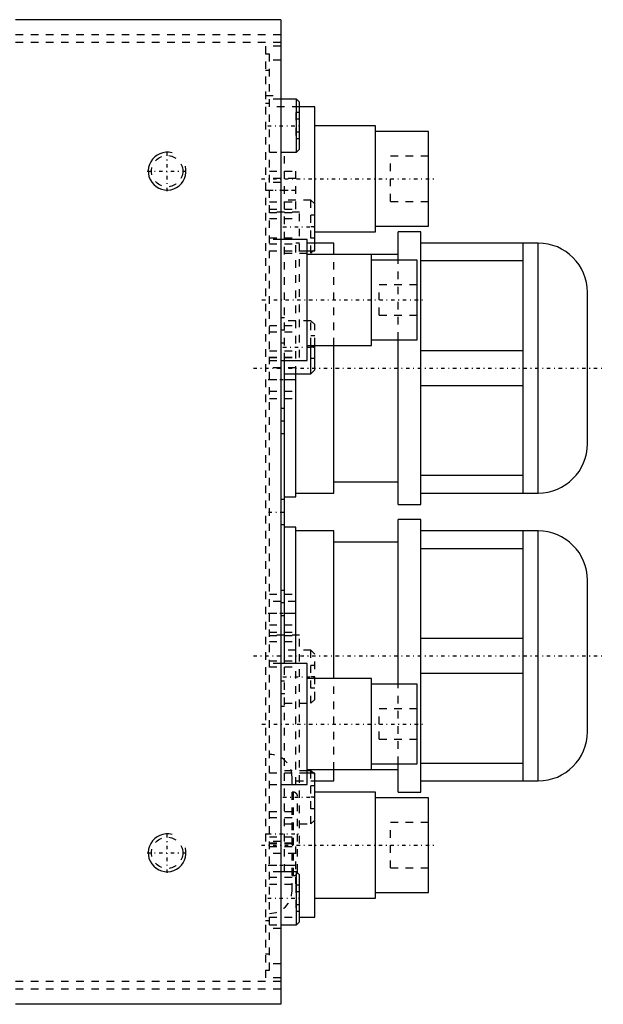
# Model space of a CAD drawing. Extents: x -602 to 168, y -90 to 90.
# Tile 10 of 10: x 91 to 168, y -65 to 65. Entities that reach past the tile are written whole.
import ezdxf

# ---------------------------------------------------------------- set-up
doc = ezdxf.new("R2010")
doc.units = 0
doc.linetypes.add('CENTER', pattern=[1.5, 0.45, -0.5, 0.05, -0.5])
doc.linetypes.add('DASHED', pattern=[2, 1, -1])
for name, color, linetype in [('AM_0', 7, 'CONTINUOUS'), ('AM_10', 7, 'CONTINUOUS'), ('AM_3', 7, 'DASHED'), ('AM_7', 7, 'CENTER')]:
    doc.layers.add(name, color=color, linetype=linetype)

msp = doc.modelspace()

# ---------------------------------------------------------------- linework, layer by layer
at = {"layer": 'AM_0', "color": 7, "linetype": 'CONTINUOUS'}
for p, q in [((125, 65), (90, 65)), ((125, 65), (125, -65)), ((127.1, 54.5), (125, 54.5)), ((127.5, 54.1), (127.1, 54.5)), ((127.1, 47.5), (127.1, 54.5)), ((127.5, 47.9), (127.5, 54.1)), ((129.5, 53.5), (127.5, 53.5)), ((129.5, 34.5), (129.5, 53.5)), ((137.5, 51), (129.5, 51)), ((137.5, 37), (137.5, 51)), ((144.5, 50.25), (137.5, 50.25)), ((144.5, 37.75), (144.5, 50.25)), ((125, 47.5), (127.1, 47.5)), ((127.1, 47.5), (127.5, 47.9)), ((137.5, 37.75), (144.5, 37.75)), ((129.5, 37), (137.5, 37)), ((143.5, 37), (140.5, 37)), ((140.5, 33.27), (140.5, 37)), ((143.5, 1), (143.5, 37)), ((128.5, 36), (125, 36)), ((128.5, 20), (128.5, 36)), ((132, 35.5), (129.5, 35.5)), ((132, 34.02), (132, 35.5)), ((159, 35.5), (143.5, 35.5)), ((157, 2.5), (157, 35.5)), ((159, 2.5), (159, 35.5)), ((128.5, 34.5), (129.5, 34.5)), ((140.5, 34), (128.5, 34)), ((137, 22), (137, 34)), ((143, 33.25), (137, 33.25)), ((143, 22.75), (143, 33.25)), ((143.5, 33.2), (157, 33.2)), ((165.5, 9), (165.5, 29)), ((137, 22.75), (143, 22.75)), ((140.5, 1), (140.5, 22.75)), ((128.5, 22), (137, 22)), ((129, 18.25), (129, 22)), ((129.5, 18.75), (129.5, 22)), ((132, 2.5), (132, 22)), ((157, 21.3), (143.5, 21.3)), ((125, 20), (128.5, 20)), ((125.5, -20), (125.5, 20)), ((125.5, 18.25), (129, 18.25)), ((127, 2), (127, 18.25)), ((129, 18.25), (129.5, 18.75)), ((143.5, 16.7), (157, 16.7)), ((132, 4), (140.5, 4)), ((157, 4.8), (143.5, 4.8)), ((125.5, 2), (127, 2)), ((127, 2.5), (132, 2.5)), ((143.5, 2.5), (159, 2.5)), ((140.5, 1), (143.5, 1)), ((143.5, -1), (140.5, -1)), ((140.5, -22.75), (140.5, -1)), ((143.5, -37), (143.5, -1)), ((127, -2), (125.5, -2)), ((127, -20), (127, -2)), ((132, -2.5), (127, -2.5)), ((132, -22), (132, -2.5)), ((159, -2.5), (143.5, -2.5)), ((157, -35.5), (157, -2.5)), ((159, -35.5), (159, -2.5)), ((140.5, -4), (132, -4)), ((143.5, -4.8), (157, -4.8)), ((165.5, -29), (165.5, -9)), ((157, -16.7), (143.5, -16.7)), ((128.5, -20), (125, -20)), ((128.5, -36), (128.5, -20)), ((137, -22), (128.5, -22)), ((137, -34), (137, -22)), ((143.5, -21.3), (157, -21.3)), ((143, -22.75), (137, -22.75)), ((143, -33.25), (143, -22.75)), ((137, -33.25), (143, -33.25)), ((140.5, -37), (140.5, -33.27)), ((157, -33.2), (143.5, -33.2)), ((128.5, -34), (140.5, -34)), ((129, -34.17), (128.5, -34.17)), ((129.5, -34.5), (128.5, -34.5)), ((129.33, -34.5), (129, -34.17)), ((129, -34.5), (129, -34.17)), ((129.5, -53.5), (129.5, -34.5)), ((132, -35.5), (132, -34.02)), ((125, -36), (128.5, -36)), ((129.5, -35.5), (132, -35.5)), ((143.5, -35.5), (159, -35.5)), ((137.5, -37), (129.5, -37)), ((137.5, -51), (137.5, -37)), ((140.5, -37), (143.5, -37)), ((144.5, -37.75), (137.5, -37.75)), ((144.5, -50.25), (144.5, -37.75)), ((127.1, -47.5), (125, -47.5)), ((127.5, -47.9), (127.1, -47.5)), ((127.1, -54.5), (127.1, -47.5)), ((127.5, -54.1), (127.5, -47.9)), ((137.5, -50.25), (144.5, -50.25)), ((129.5, -51), (137.5, -51)), ((125, -54.5), (127.1, -54.5)), ((127.1, -54.5), (127.5, -54.1)), ((127.5, -53.5), (129.5, -53.5)), ((125, -65), (90, -65))]:
    msp.add_line(p, q, dxfattribs=at)
for centre, start, end in [((159, 29), 0, 90), ((159, 9), 270, 0), ((159, -9), 0, 90), ((159, -29), 270, 0)]:
    msp.add_arc(centre, 6.5, start, end, dxfattribs=at)
at = {"layer": 'AM_10', "color": 7, "linetype": 'CONTINUOUS'}
for centre in [(110, 45), (110, -45)]:
    msp.add_arc(centre, 2.5, 75, 15, dxfattribs=at)
at = {"layer": 'AM_3', "color": 6, "linetype": 'DASHED'}
for p, q in [((125, 63), (50.91, 63)), ((125, 62), (50.56, 62)), ((123, 61.5), (123, -61.5)), ((125, 61.5), (123, 61.5)), ((123, 60.5), (123.5, 60.5)), ((123.5, -60.5), (123.5, 60.5)), ((125, 59.64), (123, 59.64)), ((123, 58.33), (123.5, 58.33)), ((123, 55), (125, 55)), ((123, 54), (123.5, 54)), ((125, 54.5), (123.5, 54.5)), ((127.5, 53.5), (123.5, 53.5)), ((127, 52.73), (127, 49.27)), ((127.5, 52.73), (127, 52.73)), ((127.5, 51.87), (127, 51.87)), ((127.5, 50.13), (127, 50.13)), ((127.5, 49.27), (127, 49.27)), ((123.5, 47.5), (125, 47.5)), ((125.5, 20), (125.5, 47.5)), ((144.5, 47), (139.5, 47)), ((139.5, 41), (139.5, 47)), ((123.5, 45), (127, 45)), ((127, 40), (127, 45)), ((125, 43.5), (123, 43.5)), ((127, 44.05), (123.5, 44.05)), ((123, 42.5), (127, 42.5)), ((123.5, 40.95), (127, 40.95)), ((129, 41.17), (125.5, 41.17)), ((129.5, 40.67), (129, 41.17)), ((129, 34.17), (129, 41.17)), ((139.5, 41), (144.5, 41)), ((123.5, 40), (127, 40)), ((127.5, 39.6), (123.5, 39.6)), ((123.5, 39.55), (127.5, 39.55)), ((127.5, 20.4), (127.5, 39.6)), ((129.5, 39.17), (129, 39.17)), ((123.5, 38.74), (127.5, 38.74)), ((129.5, 37.67), (129, 37.67)), ((123.5, 36.2), (127.5, 36.2)), ((125, 36), (123.5, 36)), ((123.5, 35.39), (127.5, 35.39)), ((127, 18.25), (127, 36)), ((129.5, 35.5), (127, 35.5)), ((129.5, 36.17), (129, 36.17)), ((123.5, 34.5), (128.5, 34.5)), ((125.5, 34.17), (129, 34.17)), ((129, 34.17), (129.5, 34.67)), ((132, 22), (132, 34.02)), ((140.5, 22.75), (140.5, 33.27)), ((143, 30), (138, 30)), ((138, 26), (138, 30)), ((138, 26), (143, 26)), ((125.5, 25.65), (125, 25.65)), ((129, 25.25), (125.5, 25.25)), ((129.5, 24.75), (129, 25.25)), ((129, 22), (129, 25.25)), ((129.5, 22), (129.5, 24.75)), ((123.5, 24.61), (127.5, 24.61)), ((123.5, 23.8), (127.5, 23.8)), ((125, 22.35), (125.5, 22.35)), ((129.5, 23.25), (129, 23.25)), ((123.5, 21.26), (127.5, 21.26)), ((129.5, 21.75), (129, 21.75)), ((123.5, 20.45), (127.5, 20.45)), ((123.5, 20.4), (127.5, 20.4)), ((123.5, 20), (125, 20)), ((129.5, 20.25), (129, 20.25)), ((127, 19.05), (123.5, 19.05)), ((123.5, 17.5), (127, 17.5)), ((123.5, 15.95), (127, 15.95)), ((123.5, 15), (127, 15)), ((125.5, 13.65), (125, 13.65)), ((125, 10.35), (125.5, 10.35)), ((125.5, 1.65), (125, 1.65)), ((125, -1.65), (125.5, -1.65)), ((125.5, -10.35), (125, -10.35)), ((123.5, -10.85), (127, -10.85)), ((127, -11.8), (123.5, -11.8)), ((123.5, -13.35), (127, -13.35)), ((125, -13.65), (125.5, -13.65)), ((123.5, -14.9), (127, -14.9)), ((123.5, -15.85), (127, -15.85)), ((127.5, -16.25), (123.5, -16.25)), ((123.5, -16.3), (127.5, -16.3)), ((127.5, -43.75), (127.5, -16.25)), ((123.5, -17.11), (127.5, -17.11)), ((129, -18.25), (125.5, -18.25)), ((129.5, -18.75), (129, -18.25)), ((129, -25.25), (129, -18.25)), ((129.5, -24.75), (129.5, -18.75)), ((123.5, -19.65), (127.5, -19.65)), ((125, -20), (123.5, -20)), ((123.5, -20.46), (127.5, -20.46)), ((125.5, -47.5), (125.5, -20)), ((127, -36), (127, -20)), ((129.5, -20.25), (129, -20.25)), ((129.5, -21.75), (129, -21.75)), ((132, -34.02), (132, -22)), ((125.5, -22.35), (125, -22.35)), ((129.5, -23.25), (129, -23.25)), ((140.5, -33.27), (140.5, -22.75)), ((125, -25.65), (125.5, -25.65)), ((125.5, -25.25), (129, -25.25)), ((129, -25.25), (129.5, -24.75)), ((143, -26), (138, -26)), ((138, -30), (138, -26)), ((138, -30), (143, -30)), ((128.5, -34.5), (123.5, -34.5)), ((128.5, -34.17), (125.5, -34.17)), ((126.5, -50), (126.5, -35)), ((129, -41.17), (129, -34.5)), ((129.5, -34.67), (129.33, -34.5)), ((123.5, -36), (125, -36)), ((127, -35.5), (129.5, -35.5)), ((129.5, -36.17), (129, -36.17)), ((126.7, -37), (126.5, -37)), ((126.7, -48), (126.7, -37)), ((127.2, -47.5), (127.2, -37.5)), ((129.5, -37.67), (129, -37.67)), ((123.5, -39.54), (127.5, -39.54)), ((129.5, -39.17), (129, -39.17)), ((123.5, -40.35), (127.5, -40.35)), ((125.5, -41.17), (129, -41.17)), ((129, -41.17), (129.5, -40.67)), ((144.5, -41), (139.5, -41)), ((139.5, -47), (139.5, -41)), ((123, -42.5), (123.5, -42.5)), ((123.5, -42.89), (127.5, -42.89)), ((125, -43.5), (123, -43.5)), ((123.5, -43.7), (127.5, -43.7)), ((123.5, -43.75), (127.5, -43.75)), ((123.5, -44.15), (127, -44.15)), ((127, -49.15), (127, -44.15)), ((127, -45.1), (123.5, -45.1)), ((123.5, -46.65), (127, -46.65)), ((125, -47.5), (123.5, -47.5)), ((126.5, -48), (126.7, -48)), ((139.5, -47), (144.5, -47)), ((123.5, -48.2), (127, -48.2)), ((123.5, -49.15), (127, -49.15)), ((127, -49.27), (127, -52.73)), ((127.5, -49.27), (127, -49.27)), ((127.5, -50.13), (127, -50.13)), ((127.5, -51.87), (127, -51.87)), ((127.5, -52.73), (127, -52.73)), ((123.5, -54), (123, -54)), ((123.5, -53.5), (127.5, -53.5)), ((123.5, -54.5), (125, -54.5)), ((125, -55), (123, -55)), ((123, -58.33), (123.5, -58.33)), ((125, -59.64), (123, -59.64)), ((123, -60.5), (123.5, -60.5)), ((125, -62), (50.56, -62)), ((125, -61.5), (123, -61.5)), ((125, -63), (50.91, -63))]:
    msp.add_line(p, q, dxfattribs=at)
for centre in [(110, 45), (110, -45)]:
    msp.add_circle(centre, 2.07, dxfattribs=at)
for centre, radius, start, end in [((123.5, -35), 3, 0, 90), ((126.7, -37.5), 0.5, 0, 90), ((126.7, -47.5), 0.5, 270, 0), ((123.5, -50), 3, 270, 0)]:
    msp.add_arc(centre, radius, start, end, dxfattribs=at)
at = {"layer": 'AM_7', "color": 4, "linetype": 'CENTER'}
for p, q in [((123.3, 51), (127.7, 51)), ((110, 42.37), (110, 47.63)), ((107.38, 45), (112.62, 45)), ((122.45, 44), (145.55, 44)), ((123.33, 42.5), (127.17, 42.5)), ((125.3, 37.67), (129.7, 37.67)), ((122.53, 28), (143.97, 28)), ((125.53, 24), (124.97, 24)), ((125.3, 21.75), (129.7, 21.75)), ((121.4, 19), (167.6, 19)), ((123.33, 17.5), (127.17, 17.5)), ((125.53, 12), (124.97, 12)), ((123.4, 0), (125.6, 0)), ((125.53, -12), (124.97, -12)), ((123.33, -13.35), (127.17, -13.35)), ((121.4, -19), (167.6, -19)), ((125.3, -21.75), (129.7, -21.75)), ((125.53, -24), (124.97, -24)), ((122.53, -28), (143.97, -28)), ((125.3, -37.67), (129.7, -37.67)), ((110, -47.63), (110, -42.37)), ((123.31, -42.5), (127.39, -42.5)), ((122.45, -44), (145.55, -44)), ((107.38, -45), (112.62, -45)), ((123.33, -46.65), (127.17, -46.65)), ((123.3, -51), (127.7, -51))]:
    msp.add_line(p, q, dxfattribs=at)

doc.saveas('drawing.dxf')
